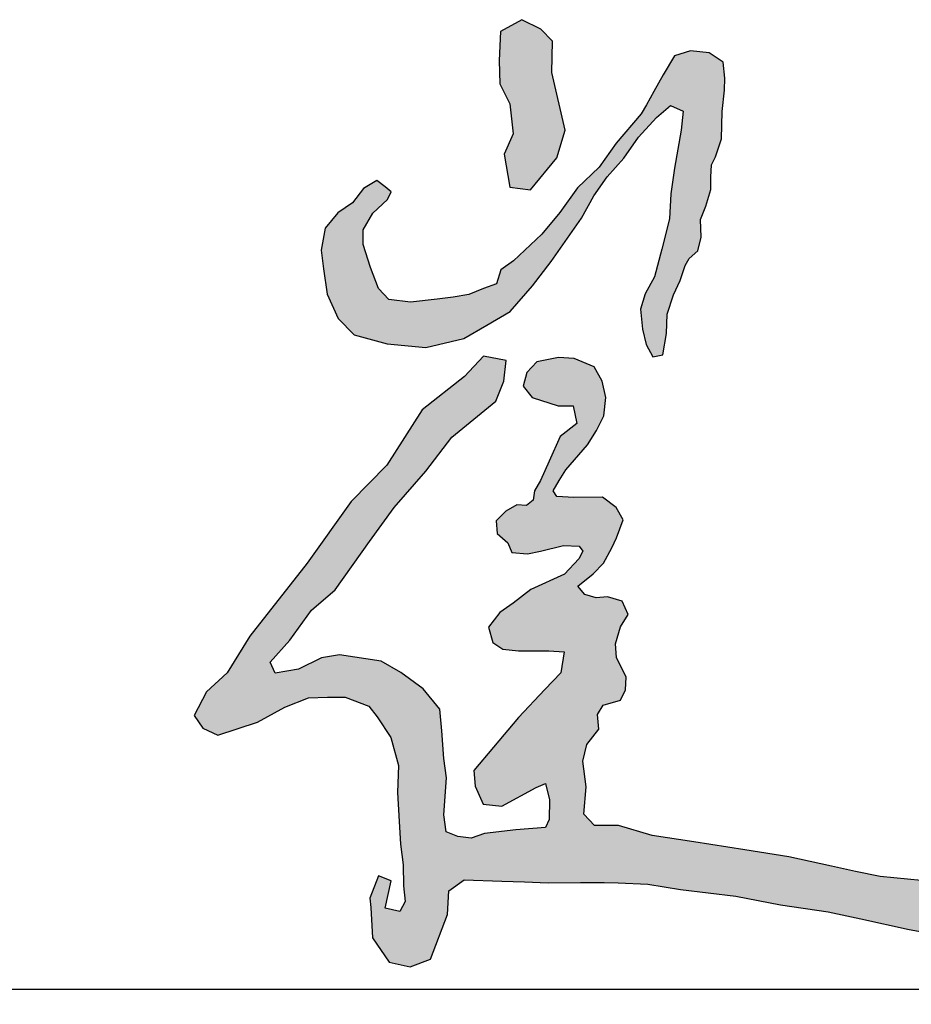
# Model space of a CAD drawing. Extents: x 687841 to 771941, y 252015 to 732780.
# Tile 93 of 98: x 695525 to 696161, y 728269 to 728971. Entities that reach past the tile are written whole.
import ezdxf

# ---------------------------------------------------------------- set-up
doc = ezdxf.new("R2010")
doc.units = 0
doc.header["$LTSCALE"] = 1000
doc.header["$MEASUREMENT"] = 0
doc.layers.get('0').update_dxf_attribs({"linetype": 'CONTINUOUS'})
doc.layers.add('图框', color=4, linetype='CONTINUOUS')

# ---------------------------------------------------------------- blocks, each defined once
blk = doc.blocks.new('崔庆荣')
h = blk.add_hatch(color=3)
h.paths.add_polyline_path([(2828.944736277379, -1198.028173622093), (2764.300217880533, -1195.495010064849), (2714.23249400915, -1195.495010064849), (2725.006681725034, -1225.8921944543), (2713.598658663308, -1240.457447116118), (2731.344224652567, -1266.421741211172), (2750.906393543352, -1359.572658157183), (2781.315900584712, -1437.562633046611), (2801.588702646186, -1498.334042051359), (2819.834568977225, -1541.886787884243), (2859.366806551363, -1559.105353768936), (2862.407716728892, -1493.269757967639), (2857.339465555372, -1429.459778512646), (2854.298555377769, -1348.431233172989), (2846.189394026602, -1277.531353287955), (2837.066460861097, -1238.029937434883)], flags=16)
h.paths.add_polyline_path([(2696.509622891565, -187.3086589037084), (2671.744654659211, -187.7046177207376), (2650.347645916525, -185.526941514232), (2641.234033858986, -197.4049277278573), (2633.903590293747, -204.3337205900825), (2637.271549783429, -223.5363611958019), (2652.130611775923, -226.9018165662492), (2668.574667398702, -224.526160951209), (2692.943488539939, -228.0895957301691), (2710.972537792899, -221.3587822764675), (2724.642753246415, -201.9581622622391), (2729.595706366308, -188.4964380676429), (2702.651422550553, -185.7249209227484)], flags=16)
h.paths.add_polyline_path([(2675.852021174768, 100.3776031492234), (2677.664166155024, 140.215438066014), (2659.541905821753, 157.1163613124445), (2630.546370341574, 146.2515237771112), (2596.718042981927, 120.9001389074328), (2561.077570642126, 79.25149773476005), (2540.53891436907, 59.93610128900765), (2527.24924328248, 26.13435208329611), (2515.167668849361, 3.197343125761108), (2509.060114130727, -17.60508784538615), (2509.664162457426, -47.78532182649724), (2509.060114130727, -82.7943076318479), (2511.476307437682, -116.596154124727), (2497.58258802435, -126.8574220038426), (2464.962559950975, -129.8754648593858), (2431.134232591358, -141.9475389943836), (2406.971286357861, -164.2808810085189), (2394.285663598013, -187.8214596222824), (2425.697595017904, -217.3980266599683), (2463.754463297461, -216.7944570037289), (2499.394935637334, -216.1907900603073), (2512.080558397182, -202.3079096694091), (2546.51273145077, -222.2268757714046), (2559.401189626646, -260.2265667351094), (2588.322966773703, -279.9996020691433), (2608.11147648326, -304.3356979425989), (2617.24454128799, -332.4742631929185), (2639.31651983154, -350.7263107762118), (2647.139361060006, -358.4357359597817), (2635.778348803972, -374.4127228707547), (2616.001997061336, -381.9806924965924), (2583.474369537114, -396.9308132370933), (2560.812121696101, -439.9552896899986), (2559.301291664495, -469.393125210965), (2563.078366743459, -485.2443197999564), (2603.87037233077, -475.4316431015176), (2646.173005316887, -453.5420279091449), (2683.943350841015, -428.6331051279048), (2753.440721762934, -405.9885414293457), (2816.139560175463, -376.5508031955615), (2858.442395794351, -350.1321779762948), (2909.054593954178, -321.4491936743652), (2958.911377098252, -302.5787887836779), (3001.969627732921, -290.501753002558), (3051.826410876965, -286.7275941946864), (3090.352171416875, -282.9535326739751), (3104.704854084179, -292.7662093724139), (3057.869731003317, -335.0358346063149), (3014.811480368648, -369.7574340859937), (2983.084454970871, -378.8151622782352), (2954.379089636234, -396.9308132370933), (2924.918106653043, -411.2723053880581), (2888.658591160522, -423.3493411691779), (2862.219470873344, -450.5227203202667), (2844.845128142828, -470.1479764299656), (2828.22599779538, -485.2443197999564), (2784.412534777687, -482.9798634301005), (2754.951551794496, -489.0183813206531), (2739.053996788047, -512.6051713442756), (2714.137053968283, -541.2109096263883), (2684.978804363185, -542.8000956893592), (2656.880729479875, -554.9840500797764), (2630.903409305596, -552.8650380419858), (2615.529052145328, -553.9245927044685), (2602.805537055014, -577.7626755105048), (2573.64728744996, -580.9410476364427), (2550.320606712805, -585.7087031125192), (2534.946249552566, -605.838587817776), (2521.162357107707, -621.7306430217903), (2493.064484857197, -625.9685698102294), (2461.255393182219, -627.0280271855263), (2430.506678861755, -621.2009143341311), (2407.710288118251, -593.1250020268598), (2394.66751769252, -577.0615960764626), (2389.685291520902, -545.9784678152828), (2391.805843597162, -523.1999396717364), (2429.976591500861, -498.8320308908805), (2436.868537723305, -473.9344907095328), (2411.951594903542, -455.9235207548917), (2388.094826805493, -459.1018928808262), (2353.635095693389, -472.3453046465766), (2320.235539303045, -495.1239300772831), (2303.27071742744, -526.9080404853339), (2300.620077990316, -560.2813369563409), (2308.042111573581, -603.1899443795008), (2327.323026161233, -645.7930700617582), (2352.316158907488, -675.5236427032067), (2377.309494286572, -700.4972614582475), (2407.658211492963, -714.173309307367), (2450.503900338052, -714.173309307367), (2486.803537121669, -712.9841681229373), (2508.226280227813, -693.361927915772), (2504.655687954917, -671.9559272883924), (2554.642156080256, -671.9559272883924), (2568.923917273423, -653.5230228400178), (2605.818686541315, -660.0637371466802), (2643.308588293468, -645.7930700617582), (2700.43583569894, -621.4139732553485), (2730.78475553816, -609.521783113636), (2750.422303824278, -633.9008799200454), (2757.56328573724, -679.6858800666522), (2761.13367537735, -718.3356439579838), (2733.2327621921, -739.1119046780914), (2677.078557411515, -761.9363523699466), (2616.165724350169, -780.0056946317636), (2503.857720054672, -806.6342655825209), (2402.018941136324, -842.7730473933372), (2351.575536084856, -874.1566264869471), (2311.601356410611, -891.2749865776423), (2266.868548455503, -895.0791098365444), (2224.039272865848, -897.9321536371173), (2185.968625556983, -906.4912850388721), (2166.933301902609, -926.4626889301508), (2130.766389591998, -932.1688738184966), (2102.213404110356, -950.2382160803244), (2103.165170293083, -987.3279800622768), (2138.380519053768, -1026.31980567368), (2202.148650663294, -1032.976875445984), (2262.109717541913, -1014.907533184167), (2268.772080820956, -992.0830854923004), (2361.093197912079, -968.3075583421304), (2434.378991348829, -937.874961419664), (2502.905953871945, -917.903557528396), (2584.757642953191, -900.7851974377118), (2643.766943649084, -864.6464156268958), (2711.342139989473, -838.0179419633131), (2761.785545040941, -830.4097927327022), (2796.049127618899, -860.842389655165), (2808.735560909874, -933.0461123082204), (2816.213926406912, -993.8930161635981), (2818.350486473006, -1049.402550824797), (2823.69208927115, -1096.372022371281), (2823.69208927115, -1117.721888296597), (2783.095826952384, -1120.924290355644), (2761.729415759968, -1136.936689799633), (2731.81615640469, -1136.936689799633), (2684.810011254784, -1139.071656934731), (2665.580160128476, -1152.94899195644), (2677.331645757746, -1193.513659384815), (2683.553485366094, -1259.967223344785), (2695.51429066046, -1350.45626579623), (2720.725861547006, -1438.951018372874), (2765.449348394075, -1535.860917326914), (2784.805642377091, -1603.975659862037), (2829.409373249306, -1636.771556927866), (2878.220976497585, -1654.430931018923), (2904.309947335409, -1646.021719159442), (2925.349511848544, -1619.953133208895), (2936.290061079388, -1550.997537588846), (2938.92631358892, -1420.367416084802), (2935.213270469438, -1316.168664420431), (2933.461052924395, -1266.996361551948), (2918.097892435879, -1228.427303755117), (2934.469202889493, -1204.633097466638), (2967.211823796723, -1214.299454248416), (3040.883024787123, -1240.32445554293), (3116.786428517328, -1264.11875911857), (3200.809327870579, -1298.802319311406), (3296.024851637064, -1329.723200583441), (3420.995378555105, -1376.104473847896), (3509.069717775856, -1396.322014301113), (3603.095179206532, -1382.050860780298), (3676.887149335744, -1361.833320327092), (3722.114583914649, -1340.426541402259), (3717.353929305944, -1301.180893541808), (3661.414717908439, -1297.613080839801), (3568.579521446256, -1297.613080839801), (3486.456101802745, -1288.098978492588), (3449.559914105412, -1263.124386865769), (3417.424786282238, -1279.77411461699), (3326.969917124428, -1233.39274406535), (3229.373863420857, -1194.146998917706), (3163.913140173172, -1170.361743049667), (3088.930905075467, -1156.09058952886), (3017.519262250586, -1129.92675943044), (2971.101562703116, -1118.03408285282), (2946.107619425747, -1134.683810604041), (2924.684065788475, -1112.087793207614), (2910.401696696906, -1072.84204805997), (2901.453432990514, -923.6399987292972), (2884.484963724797, -893.2536132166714), (2880.791981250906, -838.6407744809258), (2880.791981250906, -799.5261724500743), (2926.584558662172, -785.5039768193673), (3017.430914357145, -757.4595855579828), (3077.256622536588, -727.2011326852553), (3120.094611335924, -719.8210246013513), (3195.43064327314, -702.8467468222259), (3213.15675651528, -675.5403760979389), (3216.111142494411, -623.1415989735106), (3196.907836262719, -605.4293979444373), (3162.194206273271, -601.0012747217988), (3131.912155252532, -598.7872131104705), (3106.061480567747, -623.1415989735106), (3074.302236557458, -642.3299383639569), (3027.032466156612, -649.7100464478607), (2986.410266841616, -664.4702626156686), (2952.435233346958, -687.3486074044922), (2910.335638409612, -689.5625717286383), (2894.086718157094, -692.514653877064), (2872.667622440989, -705.7988289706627), (2849.771333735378, -699.1567414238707), (2846.943795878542, -629.9912973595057), (2849.735670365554, -571.4109901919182), (2857.180196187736, -523.0589705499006), (2926.042718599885, -493.3038815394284), (3022.822364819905, -445.8816354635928), (3093.546069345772, -395.6699714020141), (3164.269571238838, -384.511813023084), (3207.075949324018, -354.7567240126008), (3248.951837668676, -312.9136057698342), (3285.244179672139, -293.3868042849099), (3292.688908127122, -260.8422000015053), (3327.667581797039, -235.2262912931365), (3327.667581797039, -175.7340141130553), (3284.841345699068, -161.1218690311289), (3220.079908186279, -164.25305687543), (3168.897501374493, -179.908898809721), (3103.091491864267, -183.0400866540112), (3024.750821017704, -192.4336501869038), (2953.722154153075, -214.3517705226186), (2864.936168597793, -255.057017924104), (2802.149931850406, -283.8422961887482), (2781.373043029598, -309.330713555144), (2755.259553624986, -306.1995257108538), (2750.036693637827, -284.2813080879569), (2797.041015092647, -234.1825944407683), (2850.312565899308, -167.3842447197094), (2873.292541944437, -151.7284027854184), (2957.90023951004, -133.9850698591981), (3009.082848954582, -106.8482706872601), (3052.953454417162, -81.79886522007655), (3072.799714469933, -30.65645472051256), (3068.621629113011, 6.917604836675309), (3042.5081397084, 24.66093776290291), (2987.147444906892, 23.61724091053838), (2963.123099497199, 1.699023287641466), (2963.123099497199, -33.78764256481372), (2935.96503809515, -50.48718135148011), (2908.8069766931, -39.00622411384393), (2919.252291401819, 7.961301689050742), (2916.900940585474, 56.94374224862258), (2915.707326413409, 81.80865599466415), (2883.974734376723, 93.95664935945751), (2868.026115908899, 85.73160212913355), (2849.505276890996, 90.87225664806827), (2840.244756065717, 70.30954128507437), (2835.099909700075, 41.0076159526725), (2828.411812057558, 21.98699965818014), (2819.151493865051, -12.96964564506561), (2812.463193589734, -34.04652374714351), (2797.543544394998, -54.60923911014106), (2785.710803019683, -79.79864082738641), (2770.276669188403, -85.96742625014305), (2741.980824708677, -83.39709899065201), (2710.083587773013, -83.39709899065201), (2683.845479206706, -86.99555715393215), (2662.237732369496, -90.07994986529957), (2644.745659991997, -97.27696347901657), (2625.710336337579, -101.9035525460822), (2613.877392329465, -109.6146316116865), (2595.871037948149, -112.1849588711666), (2589.697424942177, -100.8754216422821), (2581.980358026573, -79.28457537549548), (2589.182940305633, -49.98265004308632), (2597.928773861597, -0.1179120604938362), (2598.443258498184, 30.72620962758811), (2608.732748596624, 62.08439676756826), (2628.797041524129, 69.79537854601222), (2646.803598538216, 88.81599484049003), (2671.498253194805, 93.4425839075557)])
h.paths.add_polyline_path([(1761.739062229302, -1042.620856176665), (1699.441436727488, -1049.429402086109), (1675.106252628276, -1067.909588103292), (1706.255166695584, -1101.952025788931), (1745.681832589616, -1135.061187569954), (1804.063984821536, -1166.174016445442), (1858.553966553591, -1208.954107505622), (1914.607868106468, -1239.515901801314), (1979.348637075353, -1278.081220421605), (2042.844430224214, -1290.521623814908), (2131.240752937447, -1319.134658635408), (2232.087036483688, -1360.188096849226), (2316.748026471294, -1381.336772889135), (2400.164040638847, -1381.336772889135), (2483.5802574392, -1377.604642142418), (2510.970536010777, -1336.551301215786), (2503.500478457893, -1302.962124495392), (2444.984791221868, -1312.914408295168), (2435.024579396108, -1270.616958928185), (2468.639939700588, -1207.170833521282), (2493.540266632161, -1141.236588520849), (2532.135935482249, -1075.302246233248), (2565.751295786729, -1011.856120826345), (2589.406646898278, -989.4633363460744), (2616.796925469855, -1016.832262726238), (2632.982219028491, -1061.617831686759), (2651.657464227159, -1085.254627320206), (2655.392391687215, -1011.856120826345), (2639.207300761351, -963.3384211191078), (2599.36665609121, -935.9694947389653), (2568.241247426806, -932.2373639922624), (2522.168023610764, -969.9155208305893), (2481.0828083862, -1029.350593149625), (2451.648572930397, -1080.820083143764), (2423.388189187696, -1142.946897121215), (2406.831469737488, -1181.549087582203), (2386.595344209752, -1222.602136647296), (2370.651791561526, -1252.013315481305), (2362.680217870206, -1287.551738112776), (2355.934775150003, -1307.159190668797), (2327.72707593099, -1306.546476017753), (2287.868194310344, -1291.840935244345), (2246.782979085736, -1264.880615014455), (2118.323115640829, -1214.813325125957), (2054.969165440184, -1195.513300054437), (1989.297501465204, -1167.721174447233), (1925.171115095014, -1117.540934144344), (1851.000829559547, -1092.064729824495), (1793.055350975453, -1051.920634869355)])
h.paths.add_polyline_path([(1463.45752636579, -599.5668725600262), (1429.844395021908, -585.5724037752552), (1397.164995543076, -592.7251517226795), (1387.516838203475, -617.9152344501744), (1378.523590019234, -677.2042787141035), (1373.048046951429, -696.6026611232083), (1367.841397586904, -721.5961264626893), (1368.190736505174, -746.0313579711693), (1358.742577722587, -812.6965215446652), (1353.305088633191, -851.0628432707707), (1345.03942159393, -909.384475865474), (1344.068114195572, -979.4541395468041), (1325.060551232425, -1028.694488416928), (1312.133795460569, -1156.750196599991), (1299.36610642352, -1227.62604655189), (1295.110210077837, -1308.424507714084), (1266.737770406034, -1382.135403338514), (1242.621024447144, -1413.320808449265), (1219.922910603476, -1464.351338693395), (1246.876920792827, -1515.381966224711), (1279.505256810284, -1521.052057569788), (1320.645385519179, -1470.021430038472), (1346.180763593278, -1336.774867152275), (1377.390467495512, -1207.780824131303), (1394.414052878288, -1132.652357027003), (1401.507213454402, -1061.776507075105), (1408.600374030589, -999.4057941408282), (1461.089357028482, -969.63796050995), (1571.742256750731, -934.2000355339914), (1618.731121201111, -919.1512852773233), (1619.975546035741, -959.715349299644), (1597.27763482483, -1050.436421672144), (1564.649096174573, -1122.729745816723), (1529.183495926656, -1187.935601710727), (1529.183495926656, -1230.461092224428), (1568.9049925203, -1238.966131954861), (1610.045121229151, -1186.518030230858), (1646.929556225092, -1109.972088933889), (1680.976524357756, -1034.843719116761), (1686.651052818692, -976.7255260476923), (1712.186228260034, -895.927064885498), (1750.489092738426, -827.8862606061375), (1805.815542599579, -759.8454563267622), (1873.909681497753, -724.4074340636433), (1911.282664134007, -680.2893524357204), (1980.569702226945, -624.456435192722), (1971.629543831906, -583.1400297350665), (1891.167105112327, -603.2399499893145), (1834.172987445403, -636.7396225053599), (1827.467868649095, -615.523137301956), (1853.171026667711, -580.9067052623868), (1828.585388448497, -560.8068822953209), (1771.591270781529, -573.09016689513), (1738.065271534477, -633.3897330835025), (1710.126871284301, -692.5726370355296), (1687.776272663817, -732.7722829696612), (1657.60283281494, -783.0219863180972), (1612.901635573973, -818.7549833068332), (1581.610675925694, -835.5049168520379), (1549.202196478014, -856.7214020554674), (1496.678360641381, -877.9378872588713), (1460.917321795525, -883.5211984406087), (1438.566520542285, -845.5547796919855), (1446.389361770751, -770.7387017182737), (1468.739960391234, -684.7560013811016), (1473.210039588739, -637.8562847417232)])
h.paths.add_polyline_path([(1754.111153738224, -325.6116256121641), (1701.11538614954, -326.9032101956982), (1661.691759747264, -338.5272768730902), (1633.255085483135, -352.7345127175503), (1637.132869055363, -366.9417485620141), (1620.975538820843, -374.0453664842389), (1587.368486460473, -374.0453664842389), (1550.530049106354, -382.4405689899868), (1498.049576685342, -403.9100981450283), (1459.761099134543, -432.4612583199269), (1414.615122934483, -461.5833969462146), (1361.468393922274, -482.1401777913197), (1318.036691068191, -506.1232184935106), (1284.891438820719, -524.9669666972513), (1239.173835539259, -530.6771403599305), (1202.476430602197, -554.3402035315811), (1163.044901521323, -570.3288649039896), (1124.756423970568, -584.6044936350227), (1117.898722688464, -609.1584155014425), (1122.47052354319, -633.1414562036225), (1106.469423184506, -638.8516298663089), (1097.325821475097, -654.8402912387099), (1118.470349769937, -680.5363645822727), (1147.043801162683, -683.9624298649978), (1219.048955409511, -654.2693127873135), (1278.481758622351, -620.5789574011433), (1320.580137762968, -605.0421949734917), (1335.739501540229, -579.7963666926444), (1367.068758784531, -570.2029752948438), (1414.568112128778, -546.4718110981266), (1521.11344270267, -499.0582235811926), (1577.989020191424, -469.3510971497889), (1614.182477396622, -471.9342663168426), (1656.839109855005, -453.8516929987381), (1703.373525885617, -424.1445665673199), (1722.762849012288, -412.5201107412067), (1756.371117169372, -428.0194176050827), (1777.053034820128, -434.4775350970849), (1809.368708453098, -403.4788240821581), (1819.709667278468, -366.0219955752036), (1789.979385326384, -328.5651670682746)])
h.paths.add_polyline_path([(1558.537691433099, -165.4472569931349), (1537.341491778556, -158.1439084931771), (1509.567224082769, -165.4472569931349), (1491.294610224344, -191.7392143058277), (1495.67998891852, -228.2558595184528), (1500.065367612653, -258.9298259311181), (1531.494320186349, -266.9635092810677), (1578.272098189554, -253.8175792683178), (1625.050078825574, -247.2445656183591), (1644.784485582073, -226.0648549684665), (1636.744624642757, -170.5596009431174), (1612.624636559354, -158.1439084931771), (1572.424926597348, -163.2562524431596)])
h.paths.add_polyline_path([(234.3075293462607, -343.0622214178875), (188.206747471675, -334.2879880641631), (149.7893954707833, -375.9655235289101), (63.07634328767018, -443.9657590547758), (-8.417365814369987, -556.4983250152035), (-81.2371038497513, -630.4739390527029), (-171.2860995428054, -755.8372245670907), (-287.7101835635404, -904.743423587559), (-334.2796550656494, -979.1965230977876), (-376.1922199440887, -1017.974122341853), (-401.0293254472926, -1066.058407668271), (-383.9538660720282, -1092.427221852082), (-352.9074841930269, -1106.387250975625), (-272.1868913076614, -1080.018436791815), (-216.303403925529, -1048.996279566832), (-168.1815626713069, -1030.383004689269), (-129.3735346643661, -1028.831955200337), (-93.67024616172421, -1028.831955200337), (-45.5482022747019, -1047.44523007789), (-28.47274289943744, -1069.160701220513), (-0.530897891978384, -1111.040496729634), (15.1168108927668, -1168.200021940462), (12.67123583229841, -1223.18527599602), (16.33969973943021, -1281.836213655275), (18.78547743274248, -1328.268173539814), (24.69972047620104, -1370.615725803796), (25.30194510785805, -1413.345227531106), (28.31347353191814, -1445.241899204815), (17.47221436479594, -1465.703922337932), (-12.04023734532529, -1458.482003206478), (0.0056737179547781, -1403.114215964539), (-25.89302493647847, -1392.883204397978), (-43.35956558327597, -1438.621895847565), (-41.55268905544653, -1457.27836623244), (-37.80094307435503, -1518.882358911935), (-3.817196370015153, -1568.605446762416), (38.66253766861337, -1578.307507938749), (79.92870396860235, -1562.541634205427), (115.1262210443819, -1471.584834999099), (117.5535591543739, -1423.074529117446), (149.1099677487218, -1401.244842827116), (225.5734484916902, -1403.670406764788), (271.6942910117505, -1404.883091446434), (320.2426742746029, -1407.308655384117), (385.7828295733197, -1406.095873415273), (434.3310102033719, -1406.095873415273), (462.2463103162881, -1407.308655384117), (522.9315867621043, -1409.734122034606), (589.6855124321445, -1420.648965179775), (701.9568401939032, -1434.075179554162), (793.0982292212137, -1451.948780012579), (890.2020878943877, -1466.41791294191), (956.6417301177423, -1480.035880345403), (1055.449122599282, -1502.165016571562), (1112.51902492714, -1512.378516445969), (1139.776173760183, -1495.356081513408), (1138.924305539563, -1449.395380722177), (1144.035109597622, -1414.499442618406), (1080.151072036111, -1402.583708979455), (996.6756864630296, -1394.072442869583), (946.4201220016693, -1383.859040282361), (897.0164257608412, -1372.794374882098), (810.1339725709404, -1354.069706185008), (720.696319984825, -1339.600670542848), (616.7781234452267, -1323.429303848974), (531.5992040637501, -1310.66250197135), (463.4562306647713, -1290.235502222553), (414.0525344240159, -1290.235502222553), (392.7576526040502, -1267.255200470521), (397.625905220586, -1211.465770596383), (390.8115673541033, -1159.547300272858), (398.4775708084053, -1125.502430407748), (423.1795202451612, -1094.01086254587), (420.6241182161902, -1064.221528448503), (431.6973919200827, -1045.496859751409), (467.4726150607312, -1035.283359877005), (477.6940205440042, -1014.00529188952), (478.5456861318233, -988.471688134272), (458.9547433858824, -948.4689514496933), (457.251006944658, -920.3818511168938), (467.4726150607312, -885.4858157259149), (482.8048246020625, -860.8032802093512), (470.5465543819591, -833.6673566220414), (440.6570030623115, -824.7074993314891), (417.9410575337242, -826.4995291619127), (394.6271426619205, -819.9289476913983), (380.280133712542, -803.2039196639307), (411.3652184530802, -777.5189370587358), (432.8858331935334, -756.0152601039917), (449.6239089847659, -724.9544798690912), (459.389795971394, -704.360632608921), (472.8097599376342, -668.1548199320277), (458.7186761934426, -642.6766698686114), (430.5367113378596, -621.8918478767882), (372.1594222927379, -622.5623511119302), (337.2672728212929, -620.5509386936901), (330.249896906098, -608.8497232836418), (342.1474807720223, -587.7148620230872), (355.6977376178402, -565.9194208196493), (399.967732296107, -514.8200112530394), (418.3607100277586, -485.7699624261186), (433.1936323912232, -456.1270455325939), (437.3469965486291, -418.7769410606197), (430.227088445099, -385.576913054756), (413.6140370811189, -355.9339961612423), (372.6749200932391, -339.333982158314), (341.2287437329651, -337.5554752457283), (296.7297740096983, -345.8554336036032), (276.556667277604, -367.7911629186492), (268.8436530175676, -395.6554756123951), (287.2364281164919, -418.7769410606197), (340.6354349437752, -435.3769550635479), (370.8949937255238, -435.9698231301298), (378.608007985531, -471.5413234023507), (344.1954903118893, -498.2198999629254), (322.2424572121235, -548.6129073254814), (304.4427882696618, -587.7415187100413), (291.9831010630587, -608.4915118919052), (289.6098659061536, -627.4629981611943), (275.9633584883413, -638.7272968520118), (255.7904543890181, -637.541560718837), (233.8376239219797, -649.9915955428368), (214.2489101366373, -669.7889526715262), (216.0288365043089, -695.8746611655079), (237.9818696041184, -714.846147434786), (245.6948838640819, -734.4104044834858), (277.7343690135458, -737.3747448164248), (304.4338724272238, -731.4461614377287), (351.3062799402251, -720.1818627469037), (383.3455624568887, -721.3675988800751), (390.4654705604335, -731.4461614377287), (382.7522536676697, -747.4533073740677), (353.0862063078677, -778.2819604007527), (284.4054455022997, -809.7789763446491), (248.3451180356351, -837.277294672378), (221.7742864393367, -856.2415816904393), (198.0504454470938, -886.5844798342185), (207.5399413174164, -917.8755388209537), (227.468065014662, -931.1505689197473), (259.7326751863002, -934.9434068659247), (321.414904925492, -934.9434068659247), (352.7303831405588, -936.8399231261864), (346.0876752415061, -979.5095932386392), (313.1144582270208, -1013.053823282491), (259.2911383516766, -1070.570003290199), (208.4578678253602, -1131.073969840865), (168.5218278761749, -1178.607579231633), (171.0852904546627, -1210.520917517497), (187.5311697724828, -1247.122105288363), (225.6561226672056, -1250.856862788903), (295.1780121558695, -1212.761830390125), (314.614346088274, -1204.545247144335), (322.8373870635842, -1238.158551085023), (322.0898747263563, -1277.747622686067), (314.614346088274, -1294.180789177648), (254.0630099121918, -1299.409488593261), (190.5214217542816, -1306.879100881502), (162.8622494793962, -1315.842655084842), (135.9503869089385, -1312.854868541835), (112.0289789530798, -1303.144343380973), (107.5437022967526, -1268.784068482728), (112.7764912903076, -1193.340780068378), (107.5437022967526, -1153.751708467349), (103.0584256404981, -1097.729470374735), (99.49058727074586, -1053.166268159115), (64.93347274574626, -1011.828685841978), (20.08070618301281, -978.9623528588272), (-20.28698635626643, -955.8065450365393), (-105.0083609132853, -942.8000275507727), (-141.6380865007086, -948.7756979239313), (-188.7335927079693, -971.9316030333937), (-236.5766112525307, -980.1481862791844), (-246.2946769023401, -957.7392521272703), (-206.6746993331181, -912.9214811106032), (-162.5694451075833, -851.6705436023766), (-113.9789142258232, -810.5875300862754), (-43.90140564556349, -711.9866826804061), (6.314848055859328, -642.6945707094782), (70.87871860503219, -568.6238098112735), (123.4862417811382, -499.3316978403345), (213.0268318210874, -426.3375168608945), (229.597330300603, -385.6961871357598)])
h.paths.add_polyline_path([(-11.93507093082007, 10.17964393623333), (-28.80972121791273, 23.07369744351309), (-56.60344166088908, 7.204018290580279), (-78.44137933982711, -22.0556844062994), (-108.7165408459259, -42.8845774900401), (-134.3655959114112, -74.01102657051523), (-142.3035325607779, -118.4294337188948), (-137.5408516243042, -156.5022846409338), (-130.3964249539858, -208.0592358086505), (-108.1700402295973, -258.0299195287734), (-75.62397312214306, -291.343676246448), (-8.150498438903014, -309.5869679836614), (70.43616860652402, -316.7256092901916), (148.2291230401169, -298.4823175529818), (195.0636382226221, -271.5140197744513), (242.6920686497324, -243.7526369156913), (287.9389559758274, -191.4024060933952), (326.0416192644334, -141.4317223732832), (387.9572819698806, -53.60902962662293), (413.2259953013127, -8.020646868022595), (439.89854855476, 30.55410860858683), (474.2920187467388, 68.42752081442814), (503.7720492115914, 111.2104332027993), (540.9731992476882, 151.1878752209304), (569.0495924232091, 175.7354734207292), (595.0202257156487, 164.5136892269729), (590.8087059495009, 125.9389337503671), (577.4724293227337, 48.08807952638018), (570.1857544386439, -4.218858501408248), (567.4212353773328, -55.04887987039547), (551.3887269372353, -116.6857556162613), (536.7988132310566, -172.7765851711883), (517.2523977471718, -207.8769196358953), (508.1957255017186, -238.5059393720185), (512.3756345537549, -279.5767919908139), (519.5407297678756, -311.0602850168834), (533.2306006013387, -335.9757260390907), (553.2762513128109, -332.0674082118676), (561.0990925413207, -288.0989542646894), (562.076795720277, -249.0157759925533), (575.2777136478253, -209.4441187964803), (588.967584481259, -180.1317837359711), (599.2349876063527, -149.8423935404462), (607.0576262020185, -135.6747535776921), (625.1476679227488, -120.0415795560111), (631.5686955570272, -91.90496004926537), (630.5907897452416, -56.24162068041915), (641.3471457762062, -28.88349317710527), (651.1255959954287, 4.825735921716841), (651.1255959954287, 29.74117694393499), (652.5922520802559, 55.14519417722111), (660.9040462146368, 71.26704169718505), (673.1155082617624, 108.1766298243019), (674.5821643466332, 163.3815583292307), (678.9825378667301, 206.8615333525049), (679.9602410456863, 231.7769743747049), (676.3653328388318, 264.0788471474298), (648.2492236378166, 283.3212782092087), (610.1194075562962, 287.169861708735), (577.3814472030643, 276.7789100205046), (554.2725967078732, 238.6787214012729), (535.014984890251, 204.4271162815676), (519.9940193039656, 177.1028447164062), (509.209902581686, 159.0149206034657), (458.387371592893, 99.278841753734), (423.8909639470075, 50.65218040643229), (379.5382950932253, 8.180781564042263), (343.8096774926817, -42.29248772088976), (306.8492552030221, -85.99495852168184), (249.5603068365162, -140.1613463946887), (223.6113552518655, -158.8060450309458), (214.3710977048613, -187.1203109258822), (187.8827376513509, -196.9687893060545), (158.314359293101, -209.2793143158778), (126.2819662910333, -214.2035048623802), (93.63336699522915, -218.51225671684), (39.42463956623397, -224.6675192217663), (-4.928029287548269, -219.1277926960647), (-25.87235639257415, -196.9687893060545), (-41.8886542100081, -153.8818544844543), (-56.67274207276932, -107.1018010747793), (-57.28874573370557, -77.55646322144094), (-37.57642595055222, -43.08693482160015), (-7.39204393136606, -15.38820490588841), (0, 0)])
h.paths.add_polyline_path([(304.6701422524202, 331.4864091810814), (266.2949378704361, 350.6589880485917), (222.8030530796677, 326.3736760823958), (220.2446115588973, 267.577683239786), (221.5238323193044, 220.2852182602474), (241.9905539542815, 179.3836453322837), (248.3864551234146, 118.0312372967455), (230.4779723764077, 77.12966436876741), (241.9905539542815, 9.386461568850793), (284.203420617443, 4.273728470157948), (337.9286662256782, 69.46061336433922), (354.5579282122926, 125.7002883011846), (327.6953054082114, 243.2923712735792), (328.9745261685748, 307.201097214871)])
for points in [[(304.6701422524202, 331.4864091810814), (266.2949378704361, 350.6589880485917), (222.8030530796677, 326.3736760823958), (220.2446115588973, 267.577683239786), (221.5238323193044, 220.2852182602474), (241.9905539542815, 179.3836453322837), (248.3864551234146, 118.0312372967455), (230.4779723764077, 77.12966436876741), (241.9905539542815, 9.386461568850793), (284.203420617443, 4.273728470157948), (337.9286662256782, 69.46061336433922), (354.5579282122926, 125.7002883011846), (327.6953054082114, 243.2923712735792), (328.9745261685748, 307.201097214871)], [(-11.93507093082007, 10.17964393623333), (-28.80972121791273, 23.07369744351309), (-56.60344166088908, 7.204018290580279), (-78.44137933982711, -22.0556844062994), (-108.7165408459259, -42.8845774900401), (-134.3655959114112, -74.01102657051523), (-142.3035325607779, -118.4294337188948), (-137.5408516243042, -156.5022846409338), (-130.3964249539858, -208.0592358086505), (-108.1700402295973, -258.0299195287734), (-75.62397312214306, -291.343676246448), (-8.150498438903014, -309.5869679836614), (70.43616860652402, -316.7256092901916), (148.2291230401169, -298.4823175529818), (195.0636382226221, -271.5140197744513), (242.6920686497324, -243.7526369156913), (287.9389559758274, -191.4024060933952), (326.0416192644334, -141.4317223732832), (387.9572819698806, -53.60902962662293), (413.2259953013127, -8.020646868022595), (439.89854855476, 30.55410860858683), (474.2920187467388, 68.42752081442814), (503.7720492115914, 111.2104332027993), (540.9731992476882, 151.1878752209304), (569.0495924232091, 175.7354734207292), (595.0202257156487, 164.5136892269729), (590.8087059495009, 125.9389337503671), (577.4724293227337, 48.08807952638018), (570.1857544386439, -4.218858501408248), (567.4212353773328, -55.04887987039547), (551.3887269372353, -116.6857556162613), (536.7988132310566, -172.7765851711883), (517.2523977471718, -207.8769196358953), (508.1957255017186, -238.5059393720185), (512.3756345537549, -279.5767919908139), (519.5407297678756, -311.0602850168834), (533.2306006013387, -335.9757260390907), (553.2762513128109, -332.0674082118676), (561.0990925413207, -288.0989542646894), (562.076795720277, -249.0157759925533), (575.2777136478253, -209.4441187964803), (588.967584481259, -180.1317837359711), (599.2349876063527, -149.8423935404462), (607.0576262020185, -135.6747535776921), (625.1476679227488, -120.0415795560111), (631.5686955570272, -91.90496004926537), (630.5907897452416, -56.24162068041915), (641.3471457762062, -28.88349317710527), (651.1255959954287, 4.825735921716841), (651.1255959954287, 29.74117694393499), (652.5922520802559, 55.14519417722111), (660.9040462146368, 71.26704169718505), (673.1155082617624, 108.1766298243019), (674.5821643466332, 163.3815583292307), (678.9825378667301, 206.8615333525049), (679.9602410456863, 231.7769743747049), (676.3653328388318, 264.0788471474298), (648.2492236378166, 283.3212782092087), (610.1194075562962, 287.169861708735), (577.3814472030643, 276.7789100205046), (554.2725967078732, 238.6787214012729), (535.014984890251, 204.4271162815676), (519.9940193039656, 177.1028447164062), (509.209902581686, 159.0149206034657), (458.387371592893, 99.278841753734), (423.8909639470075, 50.65218040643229), (379.5382950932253, 8.180781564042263), (343.8096774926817, -42.29248772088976), (306.8492552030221, -85.99495852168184), (249.5603068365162, -140.1613463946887), (223.6113552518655, -158.8060450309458), (214.3710977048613, -187.1203109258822), (187.8827376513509, -196.9687893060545), (158.314359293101, -209.2793143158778), (126.2819662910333, -214.2035048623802), (93.63336699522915, -218.51225671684), (39.42463956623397, -224.6675192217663), (-4.928029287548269, -219.1277926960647), (-25.87235639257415, -196.9687893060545), (-41.8886542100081, -153.8818544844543), (-56.67274207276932, -107.1018010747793), (-57.28874573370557, -77.55646322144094), (-37.57642595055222, -43.08693482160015), (-7.39204393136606, -15.38820490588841), (0, 0)]]:
    blk.add_lwpolyline(points, close=True)
blk.add_lwpolyline([(1080.151072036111, -1402.583708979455), (996.6756864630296, -1394.072442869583), (946.4201220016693, -1383.859040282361), (897.0164257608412, -1372.794374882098), (810.1339725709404, -1354.069706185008), (720.696319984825, -1339.600670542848), (616.7781234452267, -1323.429303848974), (531.5992040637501, -1310.66250197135), (463.4562306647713, -1290.235502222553), (414.0525344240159, -1290.235502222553), (392.7576526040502, -1267.255200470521), (397.625905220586, -1211.465770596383), (390.8115673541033, -1159.547300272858), (398.4775708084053, -1125.502430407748), (423.1795202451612, -1094.01086254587), (420.6241182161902, -1064.221528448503), (431.6973919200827, -1045.496859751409), (467.4726150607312, -1035.283359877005), (477.6940205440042, -1014.00529188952), (478.5456861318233, -988.471688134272), (458.9547433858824, -948.4689514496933), (457.251006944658, -920.3818511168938), (467.4726150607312, -885.4858157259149), (482.8048246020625, -860.8032802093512), (470.5465543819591, -833.6673566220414), (440.6570030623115, -824.7074993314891), (417.9410575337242, -826.4995291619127), (394.6271426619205, -819.9289476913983), (380.280133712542, -803.2039196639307), (411.3652184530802, -777.5189370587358), (432.8858331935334, -756.0152601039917), (449.6239089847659, -724.9544798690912), (459.389795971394, -704.360632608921), (472.8097599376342, -668.1548199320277), (458.7186761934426, -642.6766698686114), (430.5367113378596, -621.8918478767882), (372.1594222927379, -622.5623511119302), (337.2672728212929, -620.5509386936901), (330.249896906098, -608.8497232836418), (342.1474807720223, -587.7148620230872), (355.6977376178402, -565.9194208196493), (399.967732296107, -514.8200112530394), (418.3607100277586, -485.7699624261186), (433.1936323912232, -456.1270455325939), (437.3469965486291, -418.7769410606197), (430.227088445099, -385.576913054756), (413.6140370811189, -355.9339961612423), (372.6749200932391, -339.333982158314), (341.2287437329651, -337.5554752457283), (296.7297740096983, -345.8554336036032), (276.556667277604, -367.7911629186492), (268.8436530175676, -395.6554756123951), (287.2364281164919, -418.7769410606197), (340.6354349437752, -435.3769550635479), (370.8949937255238, -435.9698231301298), (378.608007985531, -471.5413234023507), (344.1954903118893, -498.2198999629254), (322.2424572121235, -548.6129073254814), (304.4427882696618, -587.7415187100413), (291.9831010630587, -608.4915118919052), (289.6098659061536, -627.4629981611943), (275.9633584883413, -638.7272968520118), (255.7904543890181, -637.541560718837), (233.8376239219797, -649.9915955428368), (214.2489101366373, -669.7889526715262), (216.0288365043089, -695.8746611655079), (237.9818696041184, -714.846147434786), (245.6948838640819, -734.4104044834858), (277.7343690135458, -737.3747448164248), (304.4338724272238, -731.4461614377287), (351.3062799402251, -720.1818627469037), (383.3455624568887, -721.3675988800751), (390.4654705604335, -731.4461614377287), (382.7522536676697, -747.4533073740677), (353.0862063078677, -778.2819604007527), (284.4054455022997, -809.7789763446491), (248.3451180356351, -837.277294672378), (221.7742864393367, -856.2415816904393), (198.0504454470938, -886.5844798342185), (207.5399413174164, -917.8755388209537), (227.468065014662, -931.1505689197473), (259.7326751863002, -934.9434068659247), (321.414904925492, -934.9434068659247), (352.7303831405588, -936.8399231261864), (346.0876752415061, -979.5095932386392), (313.1144582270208, -1013.053823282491), (259.2911383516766, -1070.570003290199), (208.4578678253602, -1131.073969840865), (168.5218278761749, -1178.607579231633), (171.0852904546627, -1210.520917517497), (187.5311697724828, -1247.122105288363), (225.6561226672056, -1250.856862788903), (295.1780121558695, -1212.761830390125), (314.614346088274, -1204.545247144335), (322.8373870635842, -1238.158551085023), (322.0898747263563, -1277.747622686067), (314.614346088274, -1294.180789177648), (254.0630099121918, -1299.409488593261), (190.5214217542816, -1306.879100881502), (162.8622494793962, -1315.842655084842), (135.9503869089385, -1312.854868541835), (112.0289789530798, -1303.144343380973), (107.5437022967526, -1268.784068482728), (112.7764912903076, -1193.340780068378), (107.5437022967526, -1153.751708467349), (103.0584256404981, -1097.729470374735), (99.49058727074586, -1053.166268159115), (64.93347274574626, -1011.828685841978), (20.08070618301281, -978.9623528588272), (-20.28698635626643, -955.8065450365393), (-105.0083609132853, -942.8000275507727), (-141.6380865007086, -948.7756979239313), (-188.7335927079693, -971.9316030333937), (-236.5766112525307, -980.1481862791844), (-246.2946769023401, -957.7392521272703), (-206.6746993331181, -912.9214811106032), (-162.5694451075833, -851.6705436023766), (-113.9789142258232, -810.5875300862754), (-43.90140564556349, -711.9866826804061), (6.314848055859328, -642.6945707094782), (70.87871860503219, -568.6238098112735), (123.4862417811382, -499.3316978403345), (213.0268318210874, -426.3375168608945), (229.597330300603, -385.6961871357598), (234.3075293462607, -343.0622214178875), (188.206747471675, -334.2879880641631), (149.7893954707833, -375.9655235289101), (63.07634328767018, -443.9657590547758), (-8.417365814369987, -556.4983250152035), (-81.2371038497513, -630.4739390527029), (-171.2860995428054, -755.8372245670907), (-287.7101835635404, -904.743423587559), (-334.2796550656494, -979.1965230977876), (-376.1922199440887, -1017.974122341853), (-401.0293254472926, -1066.058407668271), (-383.9538660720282, -1092.427221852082), (-352.9074841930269, -1106.387250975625), (-272.1868913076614, -1080.018436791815), (-216.303403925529, -1048.996279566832), (-168.1815626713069, -1030.383004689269), (-129.3735346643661, -1028.831955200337), (-93.67024616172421, -1028.831955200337), (-93.67024616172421, -1028.831955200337), (-45.5482022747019, -1047.44523007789), (-28.47274289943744, -1069.160701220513), (-0.530897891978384, -1111.040496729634), (15.1168108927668, -1168.200021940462), (12.67123583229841, -1223.18527599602), (16.33969973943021, -1281.836213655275), (18.78547743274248, -1328.268173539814), (24.69972047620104, -1370.615725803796), (25.30194510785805, -1413.345227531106), (28.31347353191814, -1445.241899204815), (17.47221436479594, -1465.703922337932), (-12.04023734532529, -1458.482003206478), (0.0056737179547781, -1403.114215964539), (-25.89302493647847, -1392.883204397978), (-43.35956558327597, -1438.621895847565), (-41.55268905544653, -1457.27836623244), (-37.80094307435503, -1518.882358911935), (-3.817196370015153, -1568.605446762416), (38.66253766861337, -1578.307507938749), (79.92870396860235, -1562.541634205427), (115.1262210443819, -1471.584834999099), (117.5535591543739, -1423.074529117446), (149.1099677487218, -1401.244842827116), (225.5734484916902, -1403.670406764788), (271.6942910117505, -1404.883091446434), (320.2426742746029, -1407.308655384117), (385.7828295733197, -1406.095873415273), (434.3310102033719, -1406.095873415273), (462.2463103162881, -1407.308655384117), (522.9315867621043, -1409.734122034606), (589.6855124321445, -1420.648965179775), (701.9568401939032, -1434.075179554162), (793.0982292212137, -1451.948780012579), (890.2020878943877, -1466.41791294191), (956.6417301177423, -1480.035880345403), (1055.449122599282, -1502.165016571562), (1112.51902492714, -1512.378516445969)])

msp = doc.modelspace()

# ---------------------------------------------------------------- linework, layer by layer
at = {"layer": '图框'}
msp.add_line((689865.8439221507, 728279.8015003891), (707865.8439221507, 728279.8015003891), dxfattribs=at)

# ---------------------------------------------------------------- block references
at = {"xscale": 0.349999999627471, "yscale": 0.3499999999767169, "zscale": 0.35}
msp.add_blockref('崔庆荣', (695789.5804663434, 728847.9512864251), dxfattribs=at)

doc.saveas('drawing.dxf')
